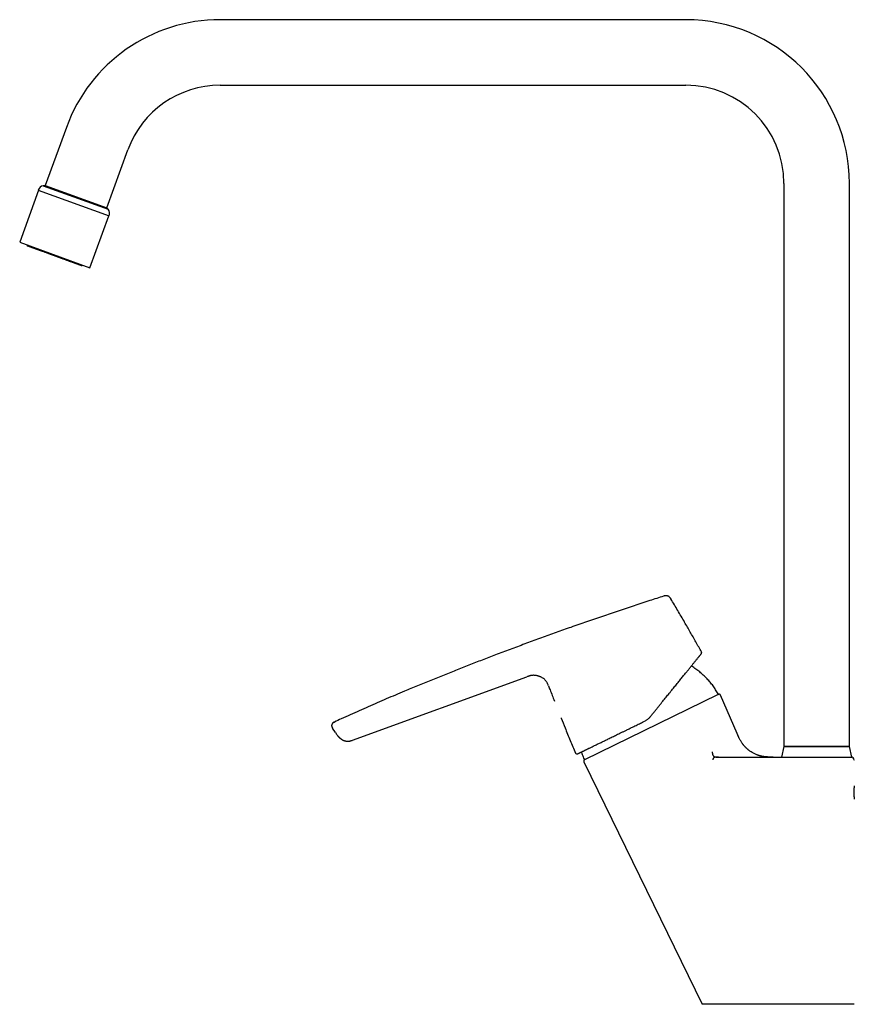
# Model space of a CAD drawing. Header units: millimetres. Extents: x 8 to 777, y 12 to 872.
# Tile 4 of 8: x 31 to 285, y 571 to 872. Entities that reach past the tile are written whole.
import ezdxf

# ---------------------------------------------------------------- set-up
doc = ezdxf.new("R2010")
doc.units = ezdxf.units.MM

msp = doc.modelspace()

# ---------------------------------------------------------------- linework, layer by layer
at = {"color": 7, "linetype": 'Continuous', "lineweight": 30}
for p, q in [((233.94, 871.82), (91.79, 871.82)), ((91.79, 851.82), (233.94, 851.82)), ((44.81, 838.92), (38.36, 821.21)), ((57.16, 814.37), (63.6, 832.08)), ((38.36, 821.21), (37.73, 821.12)), ((37.73, 821.12), (57.58, 813.9)), ((38.36, 821.21), (57.16, 814.37)), ((263.94, 821.82), (263.94, 649.82)), ((283.94, 649.82), (283.94, 821.82)), ((36.33, 819.72), (30.55, 803.83)), ((36.24, 819.75), (57.84, 811.88)), ((51.97, 796.04), (57.75, 811.92)), ((57.58, 813.9), (57.16, 814.37)), ((30.55, 803.83), (51.97, 796.04)), ((32.8, 803.01), (32.79, 802.97)), ((49.7, 796.81), (49.72, 796.86)), ((132.18, 651.76), (185.48, 671.16)), ((203.17, 645.89), (243.74, 665.68)), ((243.98, 665.76), (243.73, 665.67)), ((244.02, 665.78), (243.98, 665.76)), ((244.61, 665.5), (244.58, 665.48)), ((249.65, 653.85), (244.61, 665.5)), ((195.9, 658.59), (195.91, 658.52)), ((126.64, 657.31), (126.65, 657.32)), ((126.64, 657.32), (126.64, 657.31)), ((195.91, 658.52), (195.91, 658.52)), ((126.96, 654.11), (126.11, 655.41)), ((126.96, 654.11), (127.08, 653.93)), ((127.32, 654.25), (127.32, 654.25)), ((128.41, 652.39), (128.51, 652.31)), ((263.94, 649.82), (263.19, 646.61)), ((263.94, 649.82), (273.94, 649.82)), ((283.94, 649.82), (263.94, 649.82)), ((273.94, 649.82), (283.94, 649.82)), ((284.69, 646.61), (283.94, 649.82)), ((244, 646.61), (276.55, 646.61)), ((273.94, 646.61), (284.69, 646.61)), ((202.87, 645.17), (202.83, 645.15)), ((202.83, 645.15), (238.94, 571.12)), ((203.03, 645.8), (202.99, 645.78)), ((203.19, 645.9), (203.03, 645.8)), ((203.03, 645.8), (203.05, 645.81)), ((285.43, 645.62), (285.43, 645.62)), ((285.44, 645.63), (285.44, 645.66))]:
    msp.add_line(p, q, dxfattribs=at)
for centre, radius, start, end in [((91.79, 821.82), 50, 90, 160), ((233.94, 821.82), 50, 0, 90), ((91.79, 821.82), 30, 90, 160), ((233.94, 821.82), 30, 0, 90), ((38.15, 819.17), 2, 102.0656, 163.0498), ((56, 812.67), 2, 336.9502, 37.9344), ((32.97, 802.9), 0.2, 160, 250), ((49.51, 796.88), 0.2, 250, 340), ((243.65, 665.85), 0.2, 296, 29.0434), ((244.16, 665.3), 0.5, 23.3937, 88.5725), ((200.73, 648.06), 0.5, 202.7184, 296), ((284.44, 645.62), 1, 2.5711, 90), ((203.28, 645.37), 0.5, 125.9147, 206), ((203.09, 646.07), 0.2, 202.9566, 296)]:
    msp.add_arc(centre, radius, start, end, dxfattribs=at)
for points, knots in [([(48.67, 796.97), (48.62, 796.99), (48.52, 797.03), (48.35, 797.09), (48.18, 797.15), (47.99, 797.22), (47.8, 797.29), (47.62, 797.36), (47.44, 797.42), (47.25, 797.49), (47.05, 797.56), (46.84, 797.64), (46.6, 797.72), (46.35, 797.82), (46.08, 797.91), (45.81, 798.01), (45.5, 798.13), (45.16, 798.25), (44.78, 798.39), (44.39, 798.53), (44.02, 798.66), (43.67, 798.79), (43.34, 798.91), (43.01, 799.03), (42.68, 799.15), (42.34, 799.28), (42.01, 799.4), (41.68, 799.52), (41.34, 799.64), (41.01, 799.76), (40.69, 799.88), (40.38, 799.99), (40.08, 800.1), (39.78, 800.21), (39.49, 800.31), (39.2, 800.42), (38.87, 800.54), (38.49, 800.68), (38.08, 800.83), (37.7, 800.96), (37.37, 801.09), (37.07, 801.2), (36.78, 801.3), (36.49, 801.41), (36.23, 801.5), (35.99, 801.59), (35.77, 801.67), (35.56, 801.74), (35.36, 801.82), (35.15, 801.89), (34.93, 801.97), (34.72, 802.05), (34.52, 802.12), (34.32, 802.19), (34.12, 802.27), (33.92, 802.34), (33.73, 802.41), (33.55, 802.47), (33.41, 802.53), (33.29, 802.57), (33.19, 802.61), (33.11, 802.64), (33.04, 802.66), (32.99, 802.68), (32.94, 802.7), (32.92, 802.71), (32.91, 802.71), (32.91, 802.71), (32.91, 802.71)], [0, 0, 0, 0, 0.0151717, 0.0303142, 0.0454531, 0.0606137, 0.0762885, 0.0889103, 0.1015178, 0.1141256, 0.1267486, 0.1394014, 0.1543639, 0.1692932, 0.1842138, 0.1991501, 0.2141268, 0.2332222, 0.2522723, 0.271328, 0.2904403, 0.3057225, 0.3209691, 0.3362064, 0.3514603, 0.3667569, 0.3817194, 0.3966487, 0.4115692, 0.4265056, 0.4414823, 0.4548874, 0.468266, 0.4816358, 0.4950143, 0.5084191, 0.521347, 0.5411817, 0.5610072, 0.5808807, 0.5960486, 0.6111895, 0.6263289, 0.6414924, 0.6571693, 0.6697911, 0.6823986, 0.6950064, 0.7076293, 0.7202822, 0.7352447, 0.750174, 0.7650946, 0.7800309, 0.7950076, 0.814103, 0.833153, 0.8522088, 0.8713211, 0.8866033, 0.9018499, 0.9170871, 0.932341, 0.9476377, 0.9626002, 0.9775295, 0.99245, 1, 1, 1, 1]), ([(49.44, 796.69), (49.44, 796.69), (49.44, 796.69), (49.43, 796.7), (49.4, 796.71), (49.34, 796.73), (49.27, 796.75), (49.18, 796.79), (49.08, 796.82), (48.96, 796.87), (48.82, 796.92), (48.72, 796.96), (48.67, 796.97)], [0, 0, 0, 0, 0.045663, 0.138248, 0.249188, 0.3599, 0.470647, 0.581688, 0.68635, 0.79081, 0.895286, 1, 1, 1, 1]), ([(227.21, 695.75), (225.8, 695.3), (222.78, 694.34), (218.16, 692.82), (213.33, 691.22), (208.51, 689.59), (203.69, 687.93), (198.97, 686.28), (194.36, 684.64), (189.86, 683.02), (185.36, 681.37), (180.87, 679.7), (176.52, 678.06), (172.32, 676.45), (168.26, 674.88), (164.2, 673.28), (160.15, 671.67), (156.1, 670.04), (152.06, 668.39), (148.45, 666.9), (145.27, 665.56), (142.51, 664.39), (139.75, 663.2), (137, 662), (134.25, 660.78), (131.51, 659.55), (128.97, 658.4), (127.36, 657.65), (126.65, 657.32)], [0, 0, 0, 0, 0.041145, 0.08831, 0.135531, 0.182824, 0.230159, 0.277461, 0.321957, 0.366372, 0.410816, 0.455291, 0.499772, 0.540216, 0.580673, 0.621147, 0.661635, 0.70213, 0.742626, 0.783121, 0.810963, 0.838811, 0.866667, 0.894536, 0.922421, 0.950326, 0.978235, 1, 1, 1, 1]), ([(229.43, 694.92), (229.39, 694.99), (229.32, 695.11), (229.19, 695.29), (229.06, 695.44), (228.92, 695.56), (228.79, 695.66), (228.65, 695.74), (228.5, 695.81), (228.34, 695.86), (228.18, 695.89), (228.01, 695.9), (227.83, 695.9), (227.63, 695.87), (227.42, 695.82), (227.28, 695.78), (227.21, 695.76)], [0, 0, 0, 0, 0.083376, 0.166722, 0.250033, 0.312534, 0.375041, 0.437534, 0.499995, 0.562452, 0.624943, 0.687454, 0.749963, 0.833278, 0.916624, 1, 1, 1, 1]), ([(238.77, 678.74), (238.2, 679.75), (237.07, 681.78), (235.34, 684.81), (233.5, 688.02), (231.53, 691.39), (230.13, 693.75), (229.43, 694.92)], [0, 0, 0, 0, 0.186667, 0.373333, 0.56, 0.78, 1, 1, 1, 1]), ([(223.16, 658.96), (223.35, 659.19), (223.72, 659.65), (224.27, 660.34), (224.82, 661.01), (225.37, 661.69), (225.92, 662.36), (226.45, 663.02), (226.96, 663.65), (227.46, 664.27), (227.95, 664.88), (228.44, 665.48), (228.93, 666.09), (229.43, 666.7), (229.93, 667.32), (230.42, 667.93), (230.9, 668.52), (231.38, 669.11), (231.84, 669.67), (232.28, 670.22), (232.7, 670.74), (233.11, 671.25), (233.51, 671.74), (233.9, 672.22), (234.26, 672.67), (234.6, 673.09), (234.93, 673.5), (235.25, 673.89), (235.55, 674.26), (235.84, 674.62), (236.13, 674.98), (236.41, 675.33), (236.69, 675.67), (236.95, 675.99), (237.19, 676.29), (237.4, 676.55), (237.59, 676.78), (237.76, 676.98), (237.91, 677.17), (238.05, 677.34), (238.17, 677.5), (238.28, 677.64), (238.39, 677.77), (238.49, 677.89), (238.57, 677.99), (238.64, 678.07), (238.68, 678.13), (238.71, 678.17), (238.72, 678.17), (238.72, 678.18)], [0, 0, 0, 0, 0.023508, 0.046952, 0.070353, 0.093734, 0.117117, 0.140504, 0.162488, 0.184417, 0.206309, 0.228184, 0.25006, 0.273403, 0.296665, 0.319872, 0.343046, 0.366212, 0.389587, 0.411674, 0.433711, 0.45572, 0.477722, 0.499737, 0.520334, 0.540757, 0.561024, 0.581153, 0.601164, 0.621077, 0.640912, 0.662662, 0.684369, 0.706059, 0.727759, 0.749496, 0.767568, 0.785551, 0.803464, 0.821323, 0.839145, 0.856947, 0.874746, 0.89561, 0.916443, 0.93727, 0.95812, 0.979021, 1, 1, 1, 1]), ([(238.72, 678.18), (238.74, 678.2), (238.77, 678.24), (238.8, 678.3), (238.82, 678.37), (238.83, 678.45), (238.83, 678.53), (238.82, 678.6), (238.8, 678.67), (238.78, 678.71), (238.77, 678.74)], [0, 0, 0, 0, 0.120149, 0.244362, 0.371439, 0.499999, 0.628558, 0.755636, 0.87985, 1, 1, 1, 1]), ([(243.83, 665.95), (243.71, 666.16), (243.48, 666.57), (243.1, 667.18), (242.71, 667.77), (242.3, 668.35), (241.87, 668.92), (241.43, 669.46), (240.98, 669.98), (240.53, 670.48), (240.06, 670.96), (239.58, 671.43), (239.07, 671.9), (238.52, 672.37), (237.94, 672.84), (237.34, 673.29), (236.73, 673.72), (236.17, 674.09), (235.81, 674.31), (235.66, 674.4)], [0, 0, 0, 0, 0.059879, 0.119759, 0.17964, 0.239519, 0.299398, 0.359275, 0.41573, 0.472183, 0.528636, 0.585089, 0.641541, 0.704546, 0.767553, 0.830561, 0.89357, 0.956581, 1, 1, 1, 1]), ([(192.04, 668.42), (192, 668.52), (191.92, 668.73), (191.79, 669.03), (191.64, 669.33), (191.46, 669.62), (191.27, 669.88), (191.05, 670.13), (190.8, 670.37), (190.55, 670.58), (190.27, 670.77), (189.98, 670.94), (189.69, 671.09), (189.38, 671.22), (189.07, 671.33), (188.75, 671.43), (188.42, 671.5), (188.09, 671.55), (187.76, 671.58), (187.43, 671.59), (187.09, 671.57), (186.76, 671.53), (186.44, 671.47), (186.11, 671.38), (185.8, 671.28), (185.59, 671.2), (185.48, 671.16)], [0, 0, 0, 0, 0.041676, 0.08335, 0.125011, 0.166673, 0.208336, 0.249984, 0.291625, 0.333294, 0.374981, 0.416651, 0.458316, 0.499985, 0.541655, 0.583323, 0.624996, 0.666674, 0.708341, 0.749994, 0.791651, 0.833317, 0.874985, 0.916651, 0.958324, 1, 1, 1, 1]), ([(192.04, 668.42), (192.2, 668), (192.8, 666.43), (193.4, 664.88), (193.85, 663.74)], [0, 0, 0, 0, 0.270736, 1, 1, 1, 1]), ([(244.61, 665.49), (244.6, 665.51), (244.58, 665.54), (244.54, 665.6), (244.5, 665.65), (244.45, 665.7), (244.41, 665.72), (244.37, 665.74), (244.33, 665.76), (244.28, 665.78), (244.22, 665.79), (244.16, 665.8), (244.1, 665.79), (244.03, 665.78), (243.99, 665.77), (243.97, 665.76)], [0, 0, 0, 0, 0.076795, 0.149179, 0.2765, 0.34626, 0.402557, 0.450006, 0.509759, 0.583899, 0.671746, 0.74587, 0.826089, 0.91126, 1, 1, 1, 1]), ([(193.84, 663.75), (193.85, 663.74), (193.86, 663.71), (193.88, 663.69), (193.89, 663.68)], [0, 0, 0, 0, 0.49083, 1, 1, 1, 1]), ([(223.16, 658.96), (223.08, 658.87), (222.93, 658.69), (222.67, 658.43), (222.49, 658.28), (222.4, 658.2)], [0, 0, 0, 0, 0.340801, 0.674112, 1, 1, 1, 1]), ([(126.6, 657.3), (126.57, 657.28), (126.49, 657.25), (126.38, 657.18), (126.26, 657.1), (126.15, 657.01), (126.05, 656.9), (125.97, 656.78), (125.91, 656.65), (125.86, 656.51), (125.83, 656.37), (125.82, 656.22), (125.83, 656.07), (125.85, 655.93), (125.9, 655.79), (125.96, 655.66), (126.03, 655.53), (126.08, 655.45), (126.11, 655.41)], [0, 0, 0, 0, 0.04423, 0.10797, 0.171719, 0.235394, 0.299081, 0.3628, 0.426513, 0.490235, 0.553957, 0.617668, 0.681384, 0.74508, 0.808772, 0.872509, 0.936224, 1, 1, 1, 1]), ([(126.65, 657.32), (126.64, 657.31), (126.62, 657.31), (126.61, 657.3), (126.6, 657.3)], [0, 0, 0, 0, 0.4991443, 1, 1, 1, 1]), ([(126.64, 657.32), (126.64, 657.31), (126.63, 657.31), (126.61, 657.3), (126.6, 657.3)], [0, 0, 0, 0, 0.23804, 1, 1, 1, 1]), ([(195.91, 658.52), (196.31, 657.53), (197.22, 655.25), (198.67, 651.7), (199.74, 649.14), (200.27, 647.86)], [0, 0, 0, 0, 0.277919, 0.638969, 1, 1, 1, 1]), ([(200.95, 647.61), (200.95, 647.61), (200.95, 647.61), (200.98, 647.62), (201.02, 647.64), (201.08, 647.67), (201.14, 647.7), (201.21, 647.73), (201.29, 647.77), (201.39, 647.83), (201.53, 647.89), (201.71, 647.98), (201.91, 648.08), (202.13, 648.19), (202.35, 648.29), (202.54, 648.39), (202.71, 648.47), (202.89, 648.56), (203.08, 648.65), (203.27, 648.74), (203.49, 648.85), (203.73, 648.96), (203.99, 649.09), (204.26, 649.22), (204.59, 649.38), (204.98, 649.57), (205.43, 649.79), (205.9, 650.02), (206.39, 650.26), (206.89, 650.51), (207.39, 650.75), (207.89, 650.99), (208.4, 651.24), (208.93, 651.5), (209.47, 651.76), (210.02, 652.03), (210.6, 652.32), (211.21, 652.61), (211.85, 652.92), (212.5, 653.24), (213.16, 653.57), (213.74, 653.85), (214.23, 654.09), (214.62, 654.28), (215.02, 654.47), (215.42, 654.66), (215.82, 654.86), (216.24, 655.07), (216.7, 655.29), (217.18, 655.53), (217.66, 655.76), (218.19, 656.02), (218.79, 656.31), (219.46, 656.64), (220.13, 656.96), (220.8, 657.29), (221.25, 657.51), (221.47, 657.62)], [0, 0, 0, 0, 0.018368, 0.036702, 0.055018, 0.07333, 0.087724, 0.102132, 0.116561, 0.131799, 0.153554, 0.175279, 0.196999, 0.218737, 0.240518, 0.253979, 0.267418, 0.280841, 0.294252, 0.307659, 0.321066, 0.336876, 0.352704, 0.368559, 0.384733, 0.4078, 0.430831, 0.453855, 0.476902, 0.500001, 0.521009, 0.541971, 0.562907, 0.583838, 0.604787, 0.625775, 0.646481, 0.669093, 0.691672, 0.714245, 0.736838, 0.75948, 0.772429, 0.785358, 0.798272, 0.811177, 0.824077, 0.836978, 0.85219, 0.867417, 0.882669, 0.897125, 0.917708, 0.938267, 0.958821, 0.979392, 1, 1, 1, 1]), ([(222.4, 658.2), (222.3, 658.13), (222.11, 657.98), (221.79, 657.78), (221.58, 657.67), (221.47, 657.62)], [0, 0, 0, 0, 0.33486, 0.668165, 1, 1, 1, 1]), ([(127.08, 653.93), (127.08, 653.93), (127.08, 653.92), (127.09, 653.91), (127.1, 653.9), (127.11, 653.88), (127.12, 653.87), (127.12, 653.87), (127.13, 653.86), (127.13, 653.85), (127.13, 653.85), (127.14, 653.85), (127.14, 653.84), (127.14, 653.84), (127.15, 653.83), (127.15, 653.82), (127.16, 653.8), (127.17, 653.79), (127.18, 653.77), (127.2, 653.75), (127.21, 653.74), (127.21, 653.73)], [0, 0, 0, 0, 0.147199, 0.267754, 0.361974, 0.415598, 0.454966, 0.46955, 0.481009, 0.489838, 0.49359, 0.497149, 0.500753, 0.504635, 0.513899, 0.541016, 0.581584, 0.636319, 0.731729, 0.852945, 1, 1, 1, 1]), ([(127.21, 653.73), (127.27, 653.64), (127.39, 653.48), (127.51, 653.32), (127.57, 653.25)], [0, 0, 0, 0, 0.551224, 1, 1, 1, 1]), ([(127.57, 653.25), (127.57, 653.25), (127.57, 653.24), (127.58, 653.23), (127.6, 653.21), (127.61, 653.19), (127.63, 653.17), (127.65, 653.15), (127.67, 653.13), (127.69, 653.11), (127.71, 653.08), (127.74, 653.05), (127.77, 653.02), (127.81, 652.98), (127.85, 652.93), (127.9, 652.87), (127.95, 652.82), (128, 652.77), (128.05, 652.72), (128.08, 652.69), (128.12, 652.65), (128.16, 652.61), (128.21, 652.56), (128.26, 652.52), (128.31, 652.47), (128.36, 652.43), (128.39, 652.4), (128.41, 652.39)], [0, 0, 0, 0, 0.075001, 0.142229, 0.201697, 0.253435, 0.297529, 0.334171, 0.357011, 0.376222, 0.392391, 0.406519, 0.424904, 0.446353, 0.471311, 0.499776, 0.530356, 0.560809, 0.584438, 0.609387, 0.636157, 0.665145, 0.716841, 0.775816, 0.842545, 0.917255, 1, 1, 1, 1]), ([(255.63, 647.33), (255.52, 647.38), (255.26, 647.48), (254.86, 647.68), (254.42, 647.91), (253.99, 648.18), (253.57, 648.46), (253.17, 648.76), (252.78, 649.08), (252.41, 649.42), (252.06, 649.77), (251.72, 650.14), (251.41, 650.53), (251.12, 650.94), (250.86, 651.35), (250.62, 651.77), (250.41, 652.18), (250.21, 652.59), (250.02, 653.01), (249.83, 653.43), (249.71, 653.71), (249.65, 653.85)], [0, 0, 0, 0, 0.037574, 0.092609, 0.147763, 0.202992, 0.258229, 0.3134, 0.368435, 0.423288, 0.477963, 0.532533, 0.587159, 0.642032, 0.697251, 0.748069, 0.798836, 0.849314, 0.899423, 0.949407, 1, 1, 1, 1]), ([(250.28, 652.45), (250.27, 652.46), (250.27, 652.47), (250.26, 652.49), (250.25, 652.51), (250.23, 652.53), (250.22, 652.55), (250.21, 652.58), (250.2, 652.6), (250.18, 652.63), (250.16, 652.67), (250.15, 652.71), (250.13, 652.75), (250.1, 652.8), (250.07, 652.86), (250.04, 652.94), (250.01, 653.01), (249.97, 653.1), (249.92, 653.2), (249.88, 653.31), (249.83, 653.43), (249.78, 653.54), (249.74, 653.63), (249.71, 653.72), (249.69, 653.77), (249.67, 653.8)], [0, 0, 0, 0, 0.06753, 0.126756, 0.177867, 0.211059, 0.240052, 0.265142, 0.28678, 0.305665, 0.322829, 0.341658, 0.362367, 0.385685, 0.416508, 0.450937, 0.489368, 0.531338, 0.573317, 0.634785, 0.697037, 0.762716, 0.83404, 0.912715, 1, 1, 1, 1]), ([(128.51, 652.31), (128.51, 652.31), (128.51, 652.31), (128.53, 652.3), (128.55, 652.28), (128.57, 652.26), (128.6, 652.24), (128.63, 652.22), (128.67, 652.2), (128.7, 652.17), (128.73, 652.15), (128.77, 652.12), (128.82, 652.09), (128.88, 652.05), (128.93, 652.02), (128.99, 651.98), (129.05, 651.95), (129.11, 651.92), (129.16, 651.89), (129.2, 651.86), (129.25, 651.84), (129.3, 651.81), (129.37, 651.78), (129.44, 651.75), (129.52, 651.71), (129.6, 651.68), (129.65, 651.66), (129.68, 651.65)], [0, 0, 0, 0, 0.069575, 0.132708, 0.189359, 0.239538, 0.283346, 0.321032, 0.345575, 0.367305, 0.38677, 0.404762, 0.428193, 0.452318, 0.476899, 0.50194, 0.52735, 0.553298, 0.574202, 0.597071, 0.62242, 0.65063, 0.702359, 0.76284, 0.83249, 0.91152, 1, 1, 1, 1]), ([(129.68, 651.65), (129.74, 651.63), (129.89, 651.58), (130.13, 651.52), (130.38, 651.47), (130.65, 651.45), (130.91, 651.45), (131.09, 651.47), (131.17, 651.48), (131.17, 651.48)], [0, 0, 0, 0, 0.134825, 0.3075, 0.480083, 0.6525, 0.824927, 0.99751, 1, 1, 1, 1]), ([(131.17, 651.48), (131.18, 651.48), (131.18, 651.48), (131.2, 651.49), (131.22, 651.49), (131.25, 651.49), (131.28, 651.5), (131.3, 651.5), (131.33, 651.51), (131.36, 651.52), (131.38, 651.52), (131.41, 651.53), (131.43, 651.53), (131.45, 651.54), (131.47, 651.54), (131.49, 651.54), (131.5, 651.55), (131.52, 651.55), (131.54, 651.56), (131.56, 651.56), (131.58, 651.57), (131.6, 651.57), (131.63, 651.58), (131.65, 651.58), (131.67, 651.59), (131.69, 651.6), (131.7, 651.6), (131.71, 651.6)], [0, 0, 0, 0, 0.093033, 0.176455, 0.250045, 0.313653, 0.367212, 0.404196, 0.434346, 0.457953, 0.471771, 0.482917, 0.492585, 0.501743, 0.510349, 0.514466, 0.518681, 0.528324, 0.540738, 0.562724, 0.591577, 0.627623, 0.680601, 0.74432, 0.818825, 0.904087, 1, 1, 1, 1]), ([(131.41, 651.53), (131.41, 651.53), (131.42, 651.53), (131.43, 651.53), (131.44, 651.53), (131.45, 651.54), (131.47, 651.54), (131.49, 651.54), (131.51, 651.55), (131.54, 651.56), (131.57, 651.56), (131.6, 651.57), (131.63, 651.58), (131.67, 651.59), (131.7, 651.6), (131.71, 651.6)], [0, 0, 0, 0, 0.003567, 0.009741, 0.025703, 0.047807, 0.076697, 0.126254, 0.18875, 0.264392, 0.372707, 0.500324, 0.647369, 0.81392, 1, 1, 1, 1]), ([(131.71, 651.6), (131.79, 651.63), (131.87, 651.65), (131.96, 651.68), (131.97, 651.69)], [0, 0, 0, 0, 0.848982, 1, 1, 1, 1]), ([(131.97, 651.69), (132.01, 651.7), (132.08, 651.73), (132.15, 651.76), (132.19, 651.77)], [0, 0, 0, 0, 0.495053, 1, 1, 1, 1]), ([(253.17, 648.76), (253.14, 648.79), (253.08, 648.84), (252.96, 648.93), (252.85, 649.03), (252.72, 649.13), (252.58, 649.25), (252.44, 649.38), (252.29, 649.52), (252.14, 649.68), (252, 649.83), (251.86, 649.99), (251.73, 650.14), (251.61, 650.28), (251.5, 650.42), (251.39, 650.56), (251.3, 650.69), (251.24, 650.77), (251.21, 650.81)], [0, 0, 0, 0, 0.064782, 0.126619, 0.18641, 0.245149, 0.303879, 0.363645, 0.425435, 0.490142, 0.555494, 0.618702, 0.68061, 0.742091, 0.804001, 0.867148, 0.932265, 1, 1, 1, 1]), ([(202.11, 648.17), (202.12, 648.15), (202.19, 647.88), (202.36, 647.39), (202.62, 646.68), (202.81, 646.22), (202.9, 645.99)], [0, 0, 0, 0, 0.033644, 0.355766, 0.677887, 1, 1, 1, 1]), ([(242.04, 648.22), (242.05, 648.15), (242.06, 648), (242.09, 647.8), (242.12, 647.6), (242.17, 647.43), (242.22, 647.27), (242.29, 647.13), (242.37, 647.02), (242.46, 646.92), (242.55, 646.83), (242.67, 646.77), (242.79, 646.71), (242.93, 646.67), (243.07, 646.65), (243.22, 646.63), (243.43, 646.62), (243.69, 646.61), (243.9, 646.61), (244, 646.61)], [0, 0, 0, 0, 0.077715, 0.150522, 0.2177695, 0.2791811, 0.3348572, 0.3852711, 0.431248, 0.4739017, 0.5145044, 0.5542983, 0.5991549, 0.6452364, 0.6929794, 0.7424089, 0.7932831, 0.8959461, 1, 1, 1, 1]), ([(244, 646.61), (243.91, 646.61), (243.75, 646.61), (243.53, 646.61), (243.29, 646.61), (243.05, 646.61), (242.8, 646.56), (242.64, 646.49), (242.53, 646.41), (242.47, 646.35), (242.4, 646.27), (242.32, 646.17), (242.26, 646.02), (242.21, 645.88), (242.21, 645.78), (242.21, 645.73)], [0, 0, 0, 0, 0.098644, 0.182449, 0.251874, 0.372877, 0.498041, 0.623208, 0.66542, 0.707984, 0.750978, 0.825434, 0.890679, 0.948165, 1, 1, 1, 1]), ([(257.78, 646.76), (257.77, 646.76), (257.76, 646.77), (257.73, 646.77), (257.7, 646.77), (257.66, 646.78), (257.63, 646.78), (257.6, 646.79), (257.57, 646.79), (257.53, 646.8), (257.49, 646.81), (257.44, 646.81), (257.39, 646.82), (257.32, 646.83), (257.25, 646.85), (257.16, 646.87), (257.06, 646.89), (256.95, 646.91), (256.83, 646.94), (256.71, 646.97), (256.59, 647), (256.46, 647.04), (256.31, 647.09), (256.15, 647.14), (255.98, 647.2), (255.81, 647.26), (255.69, 647.31), (255.63, 647.33)], [0, 0, 0, 0, 0.0618145, 0.1159022, 0.1623975, 0.1924153, 0.2184206, 0.2406294, 0.2593898, 0.27528, 0.2892429, 0.3043925, 0.3216562, 0.3414868, 0.3681531, 0.3983828, 0.432535, 0.4695069, 0.5083779, 0.5495945, 0.5935512, 0.6405807, 0.7014567, 0.7675512, 0.8391802, 0.9165965, 1, 1, 1, 1]), ([(260.67, 646.61), (260.5, 646.61), (260.17, 646.61), (259.67, 646.62), (259.16, 646.63), (258.66, 646.66), (258.2, 646.7), (257.91, 646.75), (257.78, 646.76)], [0, 0, 0, 0, 0.172315, 0.345332, 0.518592, 0.691757, 0.864622, 1, 1, 1, 1]), ([(285.44, 637.87), (285.44, 637.86), (285.44, 637.86), (285.44, 637.83), (285.43, 637.8), (285.43, 637.79), (285.43, 637.77), (285.43, 637.75), (285.42, 637.73), (285.42, 637.7), (285.41, 637.66), (285.4, 637.59), (285.39, 637.51), (285.38, 637.4), (285.36, 637.27), (285.35, 637.13), (285.34, 637), (285.33, 636.89), (285.32, 636.82), (285.32, 636.77), (285.31, 636.73), (285.31, 636.68), (285.31, 636.64), (285.3, 636.55), (285.29, 636.41), (285.29, 636.21), (285.28, 636.01), (285.28, 635.81), (285.28, 635.6), (285.29, 635.44), (285.29, 635.33), (285.29, 635.28), (285.3, 635.23), (285.3, 635.18), (285.3, 635.13), (285.3, 635.08), (285.31, 635.01), (285.31, 634.92), (285.32, 634.8), (285.34, 634.66), (285.35, 634.51), (285.36, 634.37), (285.38, 634.24), (285.39, 634.14), (285.4, 634.07), (285.41, 634.03), (285.41, 634), (285.41, 633.98), (285.42, 633.96), (285.42, 633.94), (285.42, 633.9), (285.43, 633.85), (285.44, 633.8), (285.44, 633.77), (285.44, 633.77), (285.44, 633.77)], [0, 0, 0, 0, 0.0335581, 0.0682089, 0.0774703, 0.0868075, 0.0962207, 0.1057101, 0.1152757, 0.1249176, 0.1432554, 0.164923, 0.1899205, 0.2182476, 0.2499038, 0.2789524, 0.3053775, 0.3291791, 0.3378133, 0.3460425, 0.3538665, 0.3612855, 0.3682996, 0.3749086, 0.4072422, 0.438844, 0.46972, 0.4998765, 0.5331435, 0.5677427, 0.5756977, 0.5837206, 0.5918112, 0.5999698, 0.6081963, 0.6164909, 0.6248537, 0.6428641, 0.6643621, 0.6893474, 0.7178198, 0.7497786, 0.7788891, 0.805341, 0.8291341, 0.8377554, 0.8459662, 0.8537664, 0.8611561, 0.8681354, 0.8747043, 0.9074347, 0.9392238, 0.9700769, 1, 1, 1, 1]), ([(268.18, 571.12), (267.93, 571.12), (267.44, 571.12), (266.7, 571.12), (265.96, 571.12), (265.21, 571.12), (264.46, 571.12), (263.71, 571.12), (262.95, 571.12), (262.17, 571.12), (261.38, 571.12), (260.56, 571.12), (259.74, 571.12), (258.93, 571.12), (258.12, 571.12), (257.32, 571.12), (256.55, 571.12), (255.8, 571.12), (255.08, 571.12), (254.37, 571.12), (253.67, 571.12), (252.98, 571.12), (252.29, 571.12), (251.62, 571.12), (250.96, 571.12), (250.31, 571.12), (249.67, 571.12), (249.04, 571.12), (248.44, 571.12), (247.87, 571.12), (247.32, 571.12), (246.78, 571.12), (246.26, 571.12), (245.72, 571.12), (245.18, 571.12), (244.64, 571.12), (244.11, 571.12), (243.61, 571.12), (243.13, 571.12), (242.67, 571.12), (242.25, 571.12), (241.86, 571.12), (241.51, 571.12), (241.18, 571.12), (240.87, 571.12), (240.58, 571.12), (240.31, 571.12), (240.07, 571.12), (239.85, 571.12), (239.66, 571.12), (239.48, 571.12), (239.34, 571.12), (239.21, 571.12), (239.11, 571.12), (239.04, 571.12), (238.98, 571.12), (238.95, 571.12), (238.95, 571.12), (238.94, 571.12)], [0, 0, 0, 0, 0.017764, 0.035529, 0.053294, 0.071058, 0.088822, 0.106585, 0.124347, 0.142108, 0.161323, 0.180539, 0.199755, 0.218972, 0.23819, 0.257409, 0.276627, 0.294243, 0.311859, 0.329473, 0.347087, 0.364701, 0.382315, 0.39993, 0.417545, 0.435161, 0.452778, 0.470395, 0.488012, 0.504622, 0.521231, 0.537839, 0.554447, 0.571054, 0.590269, 0.609484, 0.6287, 0.647918, 0.667136, 0.686354, 0.705572, 0.723188, 0.740803, 0.758417, 0.776031, 0.793644, 0.811258, 0.828872, 0.846486, 0.864102, 0.881718, 0.899335, 0.916952, 0.933562, 0.950172, 0.966782, 0.983391, 1, 1, 1, 1]), ([(285.44, 571.12), (285.43, 571.12), (285.42, 571.12), (285.26, 571.12), (285.01, 571.12), (284.67, 571.12), (284.22, 571.12), (283.69, 571.12), (283.06, 571.12), (282.34, 571.12), (281.53, 571.12), (280.64, 571.12), (279.67, 571.12), (278.63, 571.12), (277.52, 571.12), (276.34, 571.12), (275.1, 571.12), (273.8, 571.12), (272.45, 571.12), (271.07, 571.12), (269.64, 571.12), (268.67, 571.12), (268.18, 571.12)], [0, 0, 0, 0, 0.050142, 0.099998, 0.149785, 0.199719, 0.250015, 0.300093, 0.349915, 0.399697, 0.449658, 0.500013, 0.55016, 0.600016, 0.649798, 0.699722, 0.750005, 0.800272, 0.850189, 0.89997, 0.949835, 1, 1, 1, 1])]:
    msp.add_open_spline(points, degree=3, knots=knots, dxfattribs=at)

doc.saveas('drawing.dxf')
